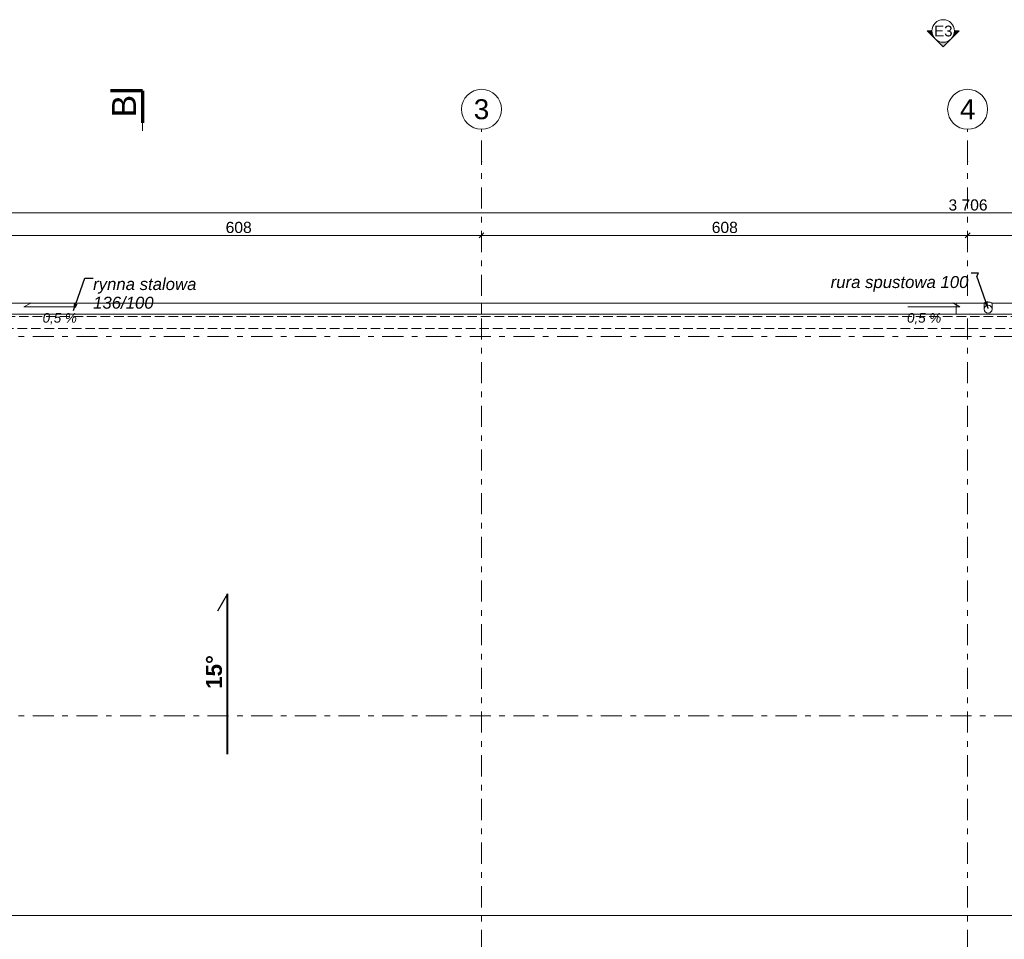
# Model space of a CAD drawing. Header units: millimetres. Extents: x -4051 to 64953, y -6998 to 18715.
# Tile 3 of 7: x 6138 to 18459, y 7203 to 18715. Entities that reach past the tile are written whole.
import ezdxf
from ezdxf.enums import TextEntityAlignment as Align

# ---------------------------------------------------------------- set-up
doc = ezdxf.new("R2010")
doc.units = ezdxf.units.MM
doc.header["$MEASUREMENT"] = 0
for name, pattern in [('Krawędzie ukryte', [170, 120, -50]), ('Kropki i Kreski', [360, 180, -90, 0, -90]), ('Przerywana podwójnie', [546.805537, 264.583325, -105.833328, 70.555556, -105.833328]), ('Wipeout_Contour', [1000, 0, -1000])]:
    doc.linetypes.add(name, pattern=pattern)
for name, color, linetype, lineweight in [('0_Nr_pióra__1', 7, 'Continuous', 13), ('0_Nr_pióra__41', 7, 'Continuous', 15), ('0_Nr_pióra__7', 7, 'Continuous', 13), ('A_OZN_OPIS_Nr_pióra__1', 7, 'Continuous', 13), ('A_OZN_OPIS_Nr_pióra__202', 7, 'Continuous', 40), ('A_OZN_OPIS_Nr_pióra__21', 7, 'Continuous', 25), ('A_WYM_Nr_pióra__1', 7, 'Continuous', 13), ('A_WYM_Nr_pióra__45', 7, 'Continuous', 15), ('A_WYM_Nr_pióra__85', 7, 'Continuous', 13), ('A_ZNACZ_WIDOCZNE_Nr_pióra__205', 7, 'Continuous', 70), ('A_ZNACZ_WIDOCZNE_Nr_pióra__5', 7, 'Continuous', 13), ('A_ZNACZ_WIDOCZNE_Nr_pióra__6', 7, 'Continuous', 13), ('A_ZNACZ_WIDOCZNE_Nr_pióra__85', 7, 'Continuous', 13), ('Nowe_A__!OSIE_Nr_pióra__1', 7, 'Continuous', 13), ('Nowe_A__!OSIE_Nr_pióra__4', 7, 'Continuous', 13), ('Nowe_A__!OSIE_Nr_pióra__7', 7, 'Continuous', 13), ('Nowe_A__DACHY_Nr_pióra__92', 7, 'Continuous', 13), ('Nowe_A_OZN_ODNOSNIKI_Nr_pióra__6', 7, 'Continuous', 13), ('Nowe_A_OZN_ODNOSNIKI_Nr_pióra__85', 7, 'Continuous', 13), ('Nowe_A_WN_WYPOSAZENIE_Nr_pióra__2', 7, 'Continuous', 13)]:
    doc.layers.add(name, color=color, linetype=linetype, lineweight=lineweight)
for name, color, linetype in [('A_OZN_OPIS', 7, 'Continuous'), ('A_WYM', 7, 'Continuous'), ('A_ZNACZ_WIDOCZNE', 7, 'Continuous'), ('Nowe_A__!OSIE', 7, 'Continuous'), ('Nowe_A__DACHY', 7, 'Continuous'), ('Nowe_A_WN_WYPOSAZENIE', 7, 'Continuous')]:
    doc.layers.add(name, color=color, linetype=linetype)
doc.styles.add('STYL_AUTOMATYCZNY_1', font='arial.ttf')
doc.styles.add('STYL_AUTOMATYCZNY_2', font='arial.ttf')
doc.styles.add('STYL_AUTOMATYCZNY_4', font='arial.ttf')
doc.styles.add('STYL_AUTOMATYCZNY_5', font='arial.ttf')
doc.dimstyles.new('STYL_AUTOMATYCZNY__1', dxfattribs={"dimtxt": 139.999998, "dimasz": 57, "dimexe": 0.18, "dimexo": 0.0625, "dimgap": 0, "dimtad": 1, "dimtih": 1, "dimtoh": 1, "dimdec": 0, "dimlfac": 0.1, "dimzin": 0, "dimdsep": 46, "dimtxsty": 'STYL_AUTOMATYCZNY_2', "dimblk": 'ARROWHEAD_6', "dimblk1": 'ARROWHEAD_6', "dimblk2": 'ARROWHEAD_6', "dimcen": 0.09, "dimse1": 1, "dimse2": 1, "dimclrd": 7, "dimclre": 7, "dimclrt": 7, "dimadec": 0, "dimazin": 0, "dimtfac": 1, "dimtdec": 4, "dimtmove": 0, "dimatfit": 3, "dimfxl": 0, "dimtolj": 1, "dimtzin": 0, "dimarcsym": 0})
doc.dimstyles.new('STYL_AUTOMATYCZNY__3', dxfattribs={"dimtxt": 0.18, "dimasz": 91.2, "dimexe": 0.18, "dimexo": 0.0625, "dimgap": 0, "dimtad": 0, "dimtih": 1, "dimtoh": 1, "dimdec": 4, "dimzin": 0, "dimdsep": 46, "dimcen": 0.09, "dimadec": 0, "dimazin": 0, "dimtfac": 1, "dimtdec": 4, "dimtmove": 0, "dimatfit": 3, "dimldrblk": 'ARROWHEAD_5', "dimfxl": 0, "dimtolj": 1, "dimtzin": 0, "dimarcsym": 0})

# ---------------------------------------------------------------- blocks, each defined once
blk = doc.blocks.new('Dach_1_1', base_point=(36530, 7500))
at = {"layer": 'Nowe_A__DACHY_Nr_pióra__92', "color": 7, "linetype": 'Continuous', "lineweight": 13, "flags": 128}
blk.add_lwpolyline([(-530, 15030), (36530, 15030)], dxfattribs=at)
blk = doc.blocks.new('Dach_2_1', base_point=(-530, 7500))
at = {"layer": 'Nowe_A__DACHY_Nr_pióra__92', "color": 7, "linetype": 'Continuous', "lineweight": 13, "flags": 128}
blk.add_lwpolyline([(-530, 7500), (36530, 7500)], dxfattribs=at)
blk = doc.blocks.new('Standardowy znacznik osi[4]_1', base_point=(11917, -2643))
at = {"layer": 'Nowe_A__!OSIE_Nr_pióra__4', "color": 7, "linetype": 'Przerywana podwójnie', "lineweight": 13}
for p, q in [((11917, 16940), (11917, 17344)), ((11917, -2239), (11917, 16940))]:
    blk.add_line(p, q, dxfattribs=at)
blk.add_point((11917, 16940), dxfattribs=at)
blk.add_point((11917, 16940), dxfattribs=at)
at = {"layer": 'Nowe_A__!OSIE_Nr_pióra__7', "color": 7, "linetype": 'Continuous', "lineweight": 13}
blk.add_circle((11917, 17594), 250, dxfattribs=at)
at = {"layer": 'Nowe_A__!OSIE_Nr_pióra__1', "color": 7, "lineweight": 13, "style": 'STYL_AUTOMATYCZNY_1'}
for tag, p in [('AC_MarkerText_1_1', (11917, 17719)), ('AC_MarkerText_1_0', (11917, -2768))]:
    blk.add_attdef(tag, text='', height=250, rotation=360, dxfattribs=at).set_placement(p, align=Align.TOP_CENTER)
blk = doc.blocks.new('Standardowy znacznik osi[5]_1', base_point=(18000, -2643))
at = {"layer": 'Nowe_A__!OSIE_Nr_pióra__4', "color": 7, "linetype": 'Przerywana podwójnie', "lineweight": 13}
for p, q in [((18000, 16940), (18000, 17344)), ((18000, -2239), (18000, 16940))]:
    blk.add_line(p, q, dxfattribs=at)
blk.add_point((18000, 16940), dxfattribs=at)
blk.add_point((18000, 16940), dxfattribs=at)
at = {"layer": 'Nowe_A__!OSIE_Nr_pióra__7', "color": 7, "linetype": 'Continuous', "lineweight": 13}
blk.add_circle((18000, 17594), 250, dxfattribs=at)
at = {"layer": 'Nowe_A__!OSIE_Nr_pióra__1', "color": 7, "lineweight": 13, "style": 'STYL_AUTOMATYCZNY_1'}
for tag, p in [('AC_MarkerText_1_1', (18000, 17719)), ('AC_MarkerText_1_0', (18000, -2768))]:
    blk.add_attdef(tag, text='', height=250, rotation=360, dxfattribs=at).set_placement(p, align=Align.TOP_CENTER)
blk = doc.blocks.new('Standardowy znacznik osi[8]_1', base_point=(39779, 14750))
at = {"layer": 'Nowe_A__!OSIE_Nr_pióra__4', "color": 7, "linetype": 'Przerywana podwójnie', "lineweight": 13}
blk.add_line((39374, 14750), (-2045, 14750), dxfattribs=at)
at = {"layer": 'Nowe_A__!OSIE_Nr_pióra__1', "color": 7, "lineweight": 13, "style": 'STYL_AUTOMATYCZNY_1'}
for tag, p in [('AC_MarkerText_1_1', (-2699, 14875)), ('AC_MarkerText_1_0', (40029, 14875))]:
    blk.add_attdef(tag, text='', height=250, rotation=360, dxfattribs=at).set_placement(p, align=Align.TOP_CENTER)
blk = doc.blocks.new('Rynna [Lindab][11]_1', base_point=(24083, 15030))
at = {"color": 254, "linetype": 'Wipeout_Contour', "lineweight": 0, "ltscale": 103617.194376}
blk.add_wipeout([(24083, 15166), (17857, 15166), (17857, 15030), (24083, 15030)], dxfattribs=at).dxf.layer = 'Nowe_A_WN_WYPOSAZENIE'
at = {"layer": 'Nowe_A_WN_WYPOSAZENIE_Nr_pióra__2', "color": 7, "linetype": 'Continuous', "lineweight": 13}
for p, q in [((24083, 15166), (17857, 15166)), ((17857, 15030), (17857, 15166)), ((24083, 15030), (24083, 15166)), ((24083, 15030), (17857, 15030))]:
    blk.add_line(p, q, dxfattribs=at)
blk.add_circle((18257, 15098), 50, dxfattribs=at)
blk = doc.blocks.new('Rynna [Lindab][13]_1', base_point=(11917, 15030))
at = {"color": 254, "linetype": 'Wipeout_Contour', "lineweight": 0, "ltscale": 70736.14714}
blk.add_wipeout([(11917, 15166), (5688, 15166), (5688, 15030), (11917, 15030)], dxfattribs=at).dxf.layer = 'Nowe_A_WN_WYPOSAZENIE'
at = {"layer": 'Nowe_A_WN_WYPOSAZENIE_Nr_pióra__2', "color": 7, "linetype": 'Continuous', "lineweight": 13}
for p, q in [((11917, 15166), (5688, 15166)), ((5688, 15030), (5688, 15166)), ((11917, 15030), (11917, 15166)), ((11917, 15030), (5688, 15030))]:
    blk.add_line(p, q, dxfattribs=at)
blk.add_circle((5838, 15098), 50, dxfattribs=at)
blk = doc.blocks.new('Rynna [Lindab][14]_1', base_point=(11917, 15030))
at = {"color": 254, "linetype": 'Wipeout_Contour', "lineweight": 0, "ltscale": 85236.500579}
blk.add_wipeout([(11917, 15166), (11917, 15030), (17857, 15030), (17857, 15166)], dxfattribs=at).dxf.layer = 'Nowe_A_WN_WYPOSAZENIE'
at = {"layer": 'Nowe_A_WN_WYPOSAZENIE_Nr_pióra__2', "color": 7, "linetype": 'Continuous', "lineweight": 13}
for p, q in [((11917, 15166), (17857, 15166)), ((11917, 15030), (11917, 15166)), ((17857, 15030), (17857, 15166)), ((11917, 15030), (17857, 15030))]:
    blk.add_line(p, q, dxfattribs=at)
blk = doc.blocks.new('Rura spustowa [Lindab][18]_1', base_point=(18257, 15092))
at = {"color": 254, "linetype": 'Wipeout_Contour', "lineweight": 0, "ltscale": 331613.870241}
blk.add_wipeout([(18207, 15092), (18207, 15092), (18216, 15062), (18241, 15044), (18272, 15044), (18297, 15062), (18307, 15092), (18307, 15092), (18307, 15092), (18297, 15121), (18272, 15139), (18241, 15139), (18216, 15121)], dxfattribs=at).dxf.layer = 'Nowe_A_WN_WYPOSAZENIE'
at = {"color": 254, "linetype": 'Wipeout_Contour', "lineweight": 0, "ltscale": 94839.162876}
blk.add_wipeout([(18307, 15092), (18307, 15164), (18207, 15164), (18207, 15092)], dxfattribs=at).dxf.layer = 'Nowe_A_WN_WYPOSAZENIE'
at = {"color": 254, "linetype": 'Wipeout_Contour', "lineweight": 0, "ltscale": 854383.405435}
blk.add_wipeout([(18307, 15164), (18306, 15167), (18304, 15170), (18300, 15172), (18295, 15175), (18289, 15177), (18282, 15179), (18274, 15180), (18265, 15181), (18257, 15181), (18248, 15181), (18240, 15180), (18232, 15179), (18225, 15177), (18218, 15175), (18213, 15172), (18210, 15170), (18207, 15167), (18207, 15164), (18207, 15161), (18210, 15158), (18213, 15155), (18218, 15153), (18225, 15151), (18232, 15149), (18240, 15148), (18248, 15147), (18257, 15147), (18265, 15147), (18274, 15148), (18282, 15149), (18289, 15151), (18295, 15153), (18300, 15155), (18304, 15158), (18306, 15161)], dxfattribs=at).dxf.layer = 'Nowe_A_WN_WYPOSAZENIE'
at = {"layer": 'Nowe_A_WN_WYPOSAZENIE_Nr_pióra__2', "color": 7, "linetype": 'Continuous', "lineweight": 13}
for p, q in [((18207, 15092), (18207, 15164)), ((18307, 15092), (18307, 15164))]:
    blk.add_line(p, q, dxfattribs=at)
blk.add_circle((18257, 15092), 50, dxfattribs=at)
blk.add_ellipse((18257, 15164), major_axis=(50, 0), ratio=0.34202, start_param=0, end_param=3.141593, dxfattribs=at)
blk = doc.blocks.new('Standardowy znacznik osi[29]_1', base_point=(39779, 10000))
at = {"layer": 'Nowe_A__!OSIE_Nr_pióra__4', "color": 7, "linetype": 'Przerywana podwójnie', "lineweight": 13}
blk.add_line((39374, 10000), (-2045, 10000), dxfattribs=at)
at = {"layer": 'Nowe_A__!OSIE_Nr_pióra__1', "color": 7, "lineweight": 13, "style": 'STYL_AUTOMATYCZNY_1'}
for tag, p in [('AC_MarkerText_1_1', (-2699, 10125)), ('AC_MarkerText_1_0', (40029, 10125))]:
    blk.add_attdef(tag, text='', height=250, rotation=360, dxfattribs=at).set_placement(p, align=Align.TOP_CENTER)
blk = doc.blocks.new('Linia_3_1', base_point=(8737, 9520))
at = {"layer": 'A_OZN_OPIS_Nr_pióra__202', "color": 7, "linetype": 'Continuous', "lineweight": 40}
blk.add_line((8737, 9520), (8737, 11528), dxfattribs=at)
at = {"layer": 'A_OZN_OPIS_Nr_pióra__21', "color": 7, "linetype": 'Continuous', "lineweight": 25}
blk.add_line((8737, 11528), (8612, 11312), dxfattribs=at)
blk = doc.blocks.new('Polilinia_8_1', base_point=(6844, 15119))
at = {"layer": '0_Nr_pióra__1', "color": 7, "linetype": 'Continuous', "lineweight": 13, "flags": 128}
blk.add_lwpolyline([(6844, 15119), (6192, 15119)], dxfattribs=at)
at = {"layer": '0_Nr_pióra__41', "color": 7, "linetype": 'Continuous', "lineweight": 15}
blk.add_line((6192, 15119), (6279, 15169), dxfattribs=at)
blk = doc.blocks.new('Polilinia_9_1', base_point=(17251, 15119))
at = {"layer": '0_Nr_pióra__1', "color": 7, "linetype": 'Continuous', "lineweight": 13, "flags": 128}
blk.add_lwpolyline([(17251, 15119), (17902, 15119)], dxfattribs=at)
at = {"layer": '0_Nr_pióra__41', "color": 7, "linetype": 'Continuous', "lineweight": 15}
blk.add_line((17902, 15119), (17816, 15169), dxfattribs=at)
blk = doc.blocks.new('*D51')
at = {"layer": 'A_WYM_Nr_pióra__45', "color": 7, "linetype": 'Continuous', "lineweight": 15}
for p, q in [((5863, 16045), (5803, 15985)), ((11947, 16045), (11887, 15985))]:
    blk.add_line(p, q, dxfattribs=at)
at = {"layer": 'A_WYM_Nr_pióra__85', "color": 7, "linetype": 'Continuous', "lineweight": 13}
for p, q in [((5833, 15958), (5833, 16071)), ((11917, 15958), (11917, 16071)), ((-250, 16015), (5833, 16015)), ((5833, 16015), (11917, 16015))]:
    blk.add_line(p, q, dxfattribs=at)
at = {"layer": 'A_WYM_Nr_pióra__1', "color": 7, "lineweight": 13, "insert": (8715, 16043), "char_height": 140, "attachment_point": 7, "style": 'STYL_AUTOMATYCZNY_2'}
blk.add_mtext('\\A1;{\\pql;\\fArial|b0|i0|c238|p0;\\W1.000000;608}', dxfattribs=at)
blk = doc.blocks.new('ARROWHEAD_6')
at = {"color": 0, "linetype": 'Continuous', "lineweight": 0}
for p, q in [((0, 0), (-1, 0)), ((-0.5, -0.5), (0.5, 0.5))]:
    blk.add_line(p, q, dxfattribs=at)
blk = doc.blocks.new('*D52')
at = {"layer": 'A_WYM_Nr_pióra__45', "color": 7, "linetype": 'Continuous', "lineweight": 15}
for p, q in [((11947, 16045), (11887, 15985)), ((18030, 16045), (17970, 15985))]:
    blk.add_line(p, q, dxfattribs=at)
at = {"layer": 'A_WYM_Nr_pióra__85', "color": 7, "linetype": 'Continuous', "lineweight": 13}
for p, q in [((11917, 15958), (11917, 16071)), ((18000, 15958), (18000, 16071)), ((11917, 16015), (18000, 16015))]:
    blk.add_line(p, q, dxfattribs=at)
at = {"layer": 'A_WYM_Nr_pióra__1', "color": 7, "lineweight": 13, "insert": (14798, 16043), "char_height": 140, "attachment_point": 7, "style": 'STYL_AUTOMATYCZNY_2'}
blk.add_mtext('\\A1;{\\pql;\\fArial|b0|i0|c238|p0;\\W1.000000;608}', dxfattribs=at)
blk = doc.blocks.new('*D53')
at = {"layer": 'A_WYM_Nr_pióra__45', "color": 7, "linetype": 'Continuous', "lineweight": 15}
for p, q in [((18030, 16045), (17970, 15985)), ((24113, 16045), (24053, 15985))]:
    blk.add_line(p, q, dxfattribs=at)
at = {"layer": 'A_WYM_Nr_pióra__85', "color": 7, "linetype": 'Continuous', "lineweight": 13}
for p, q in [((18000, 15958), (18000, 16071)), ((24083, 15958), (24083, 16071)), ((18000, 16015), (24083, 16015))]:
    blk.add_line(p, q, dxfattribs=at)
at = {"layer": 'A_WYM_Nr_pióra__1', "color": 7, "lineweight": 13, "insert": (20881, 16043), "char_height": 140, "attachment_point": 7, "style": 'STYL_AUTOMATYCZNY_2'}
blk.add_mtext('\\A1;{\\pql;\\fArial|b0|i0|c238|p0;\\W1.000000;608}', dxfattribs=at)
blk = doc.blocks.new('*D59')
at = {"layer": 'A_WYM_Nr_pióra__45', "color": 7, "linetype": 'Continuous', "lineweight": 15}
for p, q in [((-500, 16326), (-560, 16266)), ((36500, 16266), (36560, 16326))]:
    blk.add_line(p, q, dxfattribs=at)
at = {"layer": 'A_WYM_Nr_pióra__85', "color": 7, "linetype": 'Continuous', "lineweight": 13}
for p, q in [((-575, 16296), (-530, 16296)), ((-530, 16240), (-530, 16352)), ((-530, 16296), (36530, 16296)), ((36530, 16240), (36530, 16352)), ((36530, 16296), (36575, 16296))]:
    blk.add_line(p, q, dxfattribs=at)
at = {"layer": 'A_WYM_Nr_pióra__1', "color": 7, "lineweight": 13, "insert": (17760, 16324), "char_height": 140, "attachment_point": 7, "style": 'STYL_AUTOMATYCZNY_2'}
blk.add_mtext('\\A1;{\\pql;\\fArial|b0|i0|c238|p0;\\W1.000000;3\xa0706}', dxfattribs=at)
blk = doc.blocks.new('Płaszczyzna odcinająca_2_1', base_point=(7673, -2784))
at = {"layer": 'A_ZNACZ_WIDOCZNE_Nr_pióra__205', "color": 7, "linetype": 'Continuous', "lineweight": 70}
for q in [(7273, 17824), (7673, 17424)]:
    blk.add_line((7673, 17824), q, dxfattribs=at)
at = {"layer": 'A_ZNACZ_WIDOCZNE_Nr_pióra__85', "color": 7, "linetype": 'Kropki i Kreski', "lineweight": 13}
blk.add_line((7673, 17324), (7673, 17424), dxfattribs=at)
at = {"layer": 'A_ZNACZ_WIDOCZNE_Nr_pióra__6', "color": 7, "lineweight": 13, "insert": (7593, 17493), "char_height": 300, "attachment_point": 7, "rotation": 90, "style": 'STYL_AUTOMATYCZNY_2'}
blk.add_mtext('\\A1;{\\pql;\\pt0;\\fArial|b0|i0|c238|p0;\\W1.000000;B}', dxfattribs=at)
blk = doc.blocks.new('Elewacja_2_1', base_point=(-6857, 18574))
at = {"color": 254, "linetype": 'Wipeout_Contour', "lineweight": 0, "ltscale": 513066.138407}
blk.add_wipeout([(17836, 18574), (17836, 18574), (17825, 18628), (17795, 18674), (17749, 18704), (17695, 18715), (17640, 18704), (17595, 18674), (17564, 18628), (17553, 18574), (17553, 18574), (17553, 18574), (17564, 18520), (17595, 18474), (17640, 18443), (17695, 18432), (17749, 18443), (17795, 18474), (17825, 18520)], dxfattribs=at).dxf.layer = 'A_ZNACZ_WIDOCZNE'
at = {"layer": 'A_ZNACZ_WIDOCZNE', "linetype": 'Continuous', "lineweight": 0, "true_color": 0x000000}
for points in [[(17495, 18574), (17595, 18474, -0.198912), (17553, 18574)], [(17895, 18574), (17836, 18574, -0.198912), (17795, 18474)], [(17595, 18474), (17695, 18374), (17795, 18474, -0.414214)]]:
    blk.add_hatch(color=18, dxfattribs=at).paths.add_polyline_path(points)
at = {"layer": 'A_ZNACZ_WIDOCZNE_Nr_pióra__5', "color": 7, "linetype": 'Continuous', "lineweight": 13, "flags": 128}
for points in [[(17495, 18574), (17553, 18574, 0.198912), (17595, 18474)], [(17895, 18574), (17836, 18574, -0.198912), (17795, 18474)], [(17595, 18474, 0.414214), (17795, 18474), (17695, 18374)]]:
    blk.add_lwpolyline(points, format="xyb", close=True, dxfattribs=at)
at = {"layer": 'A_ZNACZ_WIDOCZNE_Nr_pióra__5', "color": 7, "linetype": 'Continuous', "lineweight": 13}
blk.add_circle((17695, 18574), 141, dxfattribs=at)
at = {"layer": 'A_ZNACZ_WIDOCZNE_Nr_pióra__5', "color": 7, "lineweight": 13, "insert": (17581, 18504), "char_height": 135, "attachment_point": 7, "style": 'STYL_AUTOMATYCZNY_4'}
blk.add_mtext('\\A1;{\\pql;\\pt0;\\fArial|b0|i0|c238|p0;\\W1.000000;E3}', dxfattribs=at)
blk = doc.blocks.new('ARROWHEAD_5')
at = {"linetype": 'Continuous', "lineweight": 0}
blk.add_hatch(color=0, dxfattribs=at).paths.add_polyline_path([(-1, 0.2679), (0, 0), (-1, -0.2679)])
at = {"color": 0, "linetype": 'Continuous', "lineweight": 0}
blk.add_line((0, 0), (-1, 0), dxfattribs=at)

msp = doc.modelspace()

# ---------------------------------------------------------------- linework, layer by layer
at = {"layer": '0_Nr_pióra__41', "color": 7, "linetype": 'Krawędzie ukryte', "lineweight": 15}
msp.add_lwpolyline([(-350, 14850), (36350, 14850), (36350, 150), (-350, 150)], close=True, dxfattribs=at)

# ---------------------------------------------------------------- block references
at = {"layer": 'A_OZN_OPIS', "color": 7, "linetype": 'Continuous', "lineweight": 40}
msp.add_blockref('Linia_3_1', (8736.7, 9519.9), dxfattribs=at)
at = {"layer": 'A_ZNACZ_WIDOCZNE', "color": 7, "lineweight": 13}
msp.add_blockref('Elewacja_2_1', (-6857.4, 18573.8), dxfattribs=at)
at = {"layer": 'Nowe_A__!OSIE', "color": 7, "linetype": 'Continuous', "lineweight": 13}
ref = msp.add_blockref('Standardowy znacznik osi[4]_1', (11916.7, -2643.5), dxfattribs=at)
ref.add_attrib('AC_MarkerText_1_1', '3', dxfattribs={"layer": 'Nowe_A__!OSIE_Nr_pióra__1', "color": 7, "lineweight": 13, "height": 250, "rotation": 360, "style": 'STYL_AUTOMATYCZNY_1'}).set_placement((11916.7, 17719.4), align=Align.TOP_CENTER)
ref = msp.add_blockref('Standardowy znacznik osi[5]_1', (18000, -2643.5), dxfattribs=at)
ref.add_attrib('AC_MarkerText_1_1', '4', dxfattribs={"layer": 'Nowe_A__!OSIE_Nr_pióra__1', "color": 7, "lineweight": 13, "height": 250, "rotation": 360, "style": 'STYL_AUTOMATYCZNY_1'}).set_placement((18000, 17719.4), align=Align.TOP_CENTER)
for name, p in [('Standardowy znacznik osi[8]_1', (39778.6, 14750)), ('Standardowy znacznik osi[29]_1', (39778.6, 10000))]:
    msp.add_blockref(name, p, dxfattribs=at)
at = {"layer": 'Nowe_A__DACHY', "color": 7, "linetype": 'Continuous', "lineweight": 13}
for name, p in [('Dach_1_1', (36530, 7500)), ('Dach_2_1', (-530, 7500))]:
    msp.add_blockref(name, p, dxfattribs=at)

# ---------------------------------------------------------------- texts
at = {"layer": '0_Nr_pióra__7', "color": 7, "linetype": 'Continuous', "lineweight": 13, "insert": (8671.5, 10550), "char_height": 200, "attachment_point": 8, "rotation": 90, "style": 'STYL_AUTOMATYCZNY_1'}
msp.add_mtext('\\A1;{\\pqc;\\fArial|b1|i0|c238|p0;\\W1.000000;15°}', dxfattribs=at)
at = {"layer": 'Nowe_A_OZN_ODNOSNIKI_Nr_pióra__6', "color": 7, "linetype": 'Continuous', "lineweight": 13, "insert": (18009.5, 15506), "char_height": 150, "attachment_point": 3, "style": 'STYL_AUTOMATYCZNY_5'}
msp.add_mtext('\\A1;{\\pqr;\\fArial|b0|i1|c238|p0;\\W1.000000;r\\fArial|b0|i1|c238|p0;\\W1.000000;ura spustowa\\fArial|b0|i1|c238|p0;\\W1.000000; 100}', dxfattribs=at)

# ---------------------------------------------------------------- dimensions: what is measured, and where the dimension line sits
at = {"layer": 'A_WYM', "color": 7, "linetype": 'Continuous', "lineweight": 13}
for base, p1, p2, picture, middle in [((11916.7, 16014.7), (5833.3, 17594.4), (11916.7, 17594.4), '*D51', (8874.6, 16112.7)), ((18000, 16014.7), (11916.7, 17594.4), (18000, 17594.4), '*D52', (14958, 16112.7)), ((24083.3, 16014.7), (18000, 17594.4), (24083.3, 17594.4), '*D53', (21041.3, 16112.7))]:
    dim = msp.add_linear_dim(base=base, p1=p1, p2=p2, dimstyle='STYL_AUTOMATYCZNY__1', dxfattribs=at)
    dim.commit()
    dim.dimension.update_dxf_attribs({"geometry": picture, "text_midpoint": middle, "dimtype": 160})

# ---------------------------------------------------------------- next in the draw order: block references
at = {"layer": 'Nowe_A_WN_WYPOSAZENIE', "color": 7, "linetype": 'Continuous', "lineweight": 13}
for name, p in [('Rynna [Lindab][13]_1', (11916.7, 15030)), ('Rynna [Lindab][11]_1', (24083.3, 15030))]:
    msp.add_blockref(name, p, dxfattribs=at)

# ---------------------------------------------------------------- next in the draw order: block references
at = {"color": 7, "linetype": 'Continuous', "lineweight": 13}
msp.add_blockref('Polilinia_8_1', (6843.5, 15119.5), dxfattribs=at)
at = {"layer": 'A_ZNACZ_WIDOCZNE', "color": 7, "lineweight": 13}
msp.add_blockref('Płaszczyzna odcinająca_2_1', (7672.5, -2783.7), dxfattribs=at)
at = {"layer": 'Nowe_A_WN_WYPOSAZENIE', "color": 7, "linetype": 'Continuous', "lineweight": 13}
for name, p in [('Rynna [Lindab][14]_1', (11916.7, 15030)), ('Rura spustowa [Lindab][18]_1', (18256.7, 15091.5))]:
    msp.add_blockref(name, p, dxfattribs=at)

# ---------------------------------------------------------------- next in the draw order: texts
at = {"layer": 'A_OZN_OPIS_Nr_pióra__1', "color": 7, "linetype": 'Continuous', "lineweight": 13, "insert": (6852.9, 14900.2), "char_height": 120, "attachment_point": 9, "style": 'STYL_AUTOMATYCZNY_5'}
msp.add_mtext('\\A1;{\\pqr;\\fArial|b0|i1|c238|p0;\\W1.000000;0,5 %}', dxfattribs=at)
at = {"layer": 'Nowe_A_OZN_ODNOSNIKI_Nr_pióra__6', "color": 7, "linetype": 'Continuous', "lineweight": 13, "insert": (7056.4, 15480.7), "char_height": 150, "width": 1595.875, "attachment_point": 1, "line_spacing_factor": 0.933748, "style": 'STYL_AUTOMATYCZNY_5'}
msp.add_mtext('\\A1;{\\pql;\\fArial|b0|i1|c238|p0;\\W1.000000;rynna stalowa 136/100}', dxfattribs=at)

# ---------------------------------------------------------------- next in the draw order: leaders
at = {"layer": 'Nowe_A_OZN_ODNOSNIKI_Nr_pióra__85', "color": 7, "linetype": 'Continuous', "lineweight": 13, "annotation_type": 0, "has_hookline": 1, "hookline_direction": 0, "text_width": 1278.3}
msp.add_leader([(6809.2, 15072.8), (6952.1, 15480.7), (7056.4, 15480.7)], dimstyle='STYL_AUTOMATYCZNY__3', dxfattribs=at)

# ---------------------------------------------------------------- next in the draw order: linework, layer by layer
at = {"layer": '0_Nr_pióra__41', "color": 7, "linetype": 'Krawędzie ukryte', "lineweight": 15}
msp.add_lwpolyline([(-500, 15000), (36500, 15000), (36500, 0), (-500, 0)], close=True, dxfattribs=at)

# ---------------------------------------------------------------- next in the draw order: block references
at = {"color": 7, "linetype": 'Continuous', "lineweight": 13}
msp.add_blockref('Polilinia_9_1', (17250.9, 15119.5), dxfattribs=at)

# ---------------------------------------------------------------- next in the draw order: texts
at = {"layer": 'A_OZN_OPIS_Nr_pióra__1', "color": 7, "linetype": 'Continuous', "lineweight": 13, "insert": (17241.5, 14900.2), "char_height": 120, "attachment_point": 7, "style": 'STYL_AUTOMATYCZNY_5'}
msp.add_mtext('\\A1;{\\pql;\\fArial|b0|i1|c238|p0;\\W1.000000;0,5 %}', dxfattribs=at)

# ---------------------------------------------------------------- next in the draw order: dimensions: what is measured, and where the dimension line sits
at = {"layer": 'A_WYM', "color": 7, "linetype": 'Continuous', "lineweight": 13}
dim = msp.add_linear_dim(base=(36530, 16296.1), p1=(-530, 15030), p2=(36530, 15030), dimstyle='STYL_AUTOMATYCZNY__1', dxfattribs=at)
dim.commit()
dim.dimension.update_dxf_attribs({"geometry": '*D59', "text_midpoint": (17999.9, 16394.1), "dimtype": 160})

# ---------------------------------------------------------------- next in the draw order: leaders
at = {"layer": 'Nowe_A_OZN_ODNOSNIKI_Nr_pióra__85', "color": 7, "linetype": 'Continuous', "lineweight": 13, "annotation_type": 0, "has_hookline": 1, "hookline_direction": 1, "text_width": 1735.5}
msp.add_leader([(18256.7, 15098), (18113.8, 15506), (18136.7, 15540.2), (18045.5, 15540.2)], dimstyle='STYL_AUTOMATYCZNY__3', dxfattribs=at)

doc.saveas('drawing.dxf')
